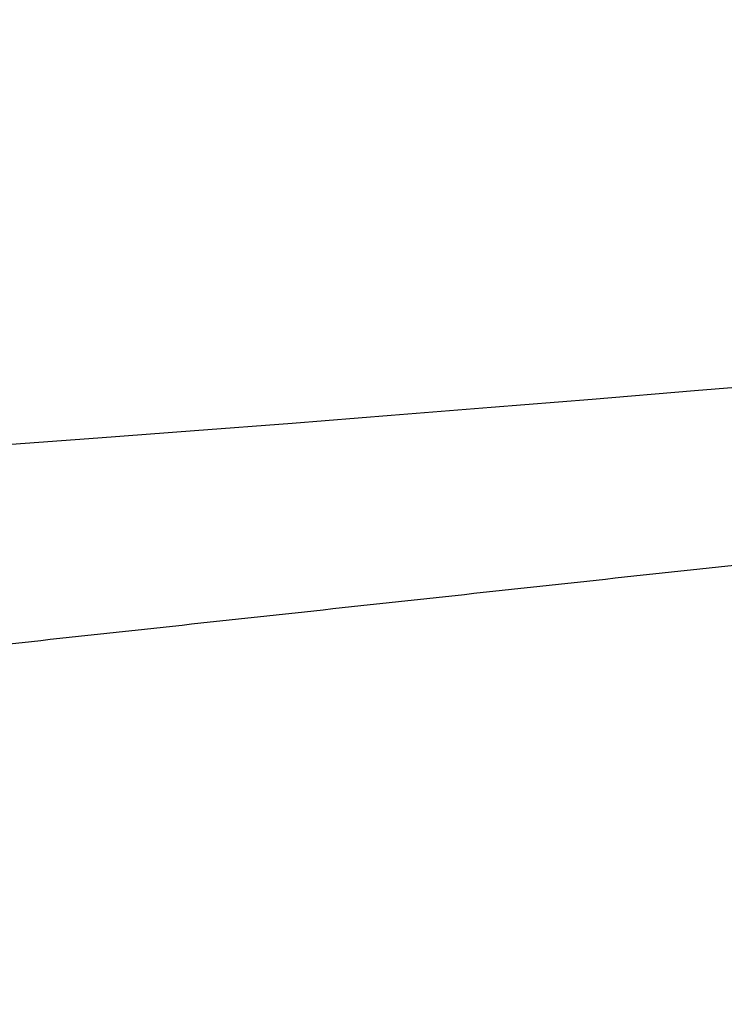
# Model space of a CAD drawing. Header units: millimetres. Extents: x -435 to 414, y -387 to 463.
# Tile 79 of 256: x -362.52 to -360.78, y -187.31 to -184.88. Entities that reach past the tile are written whole.
import ezdxf

# ---------------------------------------------------------------- set-up
doc = ezdxf.new("R2010")
doc.units = ezdxf.units.MM
doc.layers.add('mousse 2', color=7, linetype='Continuous', true_color=0x616161)

msp = doc.modelspace()

# ---------------------------------------------------------------- linework, layer by layer
at = {"layer": 'mousse 2'}
msp.add_open_spline([(-361.066, -223.7933, 367.9235), (-361.4184, -221.0899, 367.927), (-362.1921, -215.0277, 367.9312), (-363.3454, -205.6019, 367.9361), (-364.5207, -195.5166, 367.9389), (-365.64, -185.4256, 367.9417), (-366.6988, -175.329, 367.9392), (-367.7042, -165.2175, 367.9384), (-368.658, -155.0993, 367.9424), (-369.4812, -145.766, 367.9407), (-370.1924, -137.2182, 367.9382), (-370.8676, -128.6748, 367.9362), (-371.56, -119.3382, 367.9343), (-372.2558, -109.2083, 367.933), (-372.8968, -99.075, 367.9327), (-373.5764, -87.3074, 367.9327), (-374.175, -75.5376, 367.9318), (-374.6921, -63.763, 367.9296), (-375.3761, -45.9776, 367.9272), (-376.0575, -20.5428, 367.9254), (-376.3156, 8.2853, 367.9255), (-376.1806, 32.8521, 367.9254), (-375.8177, 54.9082, 367.926), (-375.1821, 76.9588, 367.9277), (-374.3107, 98.1247, 367.9316), (-373.3551, 116.6538, 367.9329), (-372.2209, 135.1745, 367.9326), (-371.1341, 150.3924, 367.9354), (-370.1925, 162.3091, 367.9382), (-369.4812, 170.8575, 367.9407), (-368.658, 180.1905, 367.9424), (-367.7042, 190.3089, 367.9384), (-366.6989, 200.4198, 367.9392), (-365.8164, 208.8343, 367.9412), (-365.0805, 215.5618, 367.9404), (-364.5138, 220.6068, 367.9389), (-363.9329, 225.6506, 367.9373), (-363.1399, 232.3735, 367.9354), (-362.1921, 240.1194, 367.9312), (-361.4184, 246.1814, 367.927), (-361.066, 248.8847, 367.9235)], degree=3, knots=[0, 0, 0, 0, 8.200863, 18.37705, 28.553068, 38.729087, 48.904595, 59.080104, 69.270825, 79.461546, 87.257612, 95.053677, 105.22913, 115.404583, 125.579999, 135.755415, 150.83917, 161.014495, 171.189819, 204.349482, 237.509146, 257.85988, 278.210615, 303.828473, 324.179121, 341.896415, 359.613709, 379.964614, 387.76068, 395.556745, 405.747466, 415.938188, 426.113696, 436.289205, 441.377409, 446.465614, 451.553428, 456.641242, 466.817429, 475.018292, 475.018292, 475.018292, 475.018292], dxfattribs=at)
for points, degree in [([(-355.2037, -185.253, 385.659), (-368.457, -186.6911, 377.2702), (-373.9588, -186.2411, 361.5918), (-372.5238, -186.0864, 345.0951)], 3), ([(-367.2882, -186.9374, 286.6458), (-361.3275, -186.2901, 218.1136), (-355.3667, -185.6428, 149.5814)], 2)]:
    msp.add_open_spline(points, degree=degree, dxfattribs=at)

doc.saveas('drawing.dxf')
